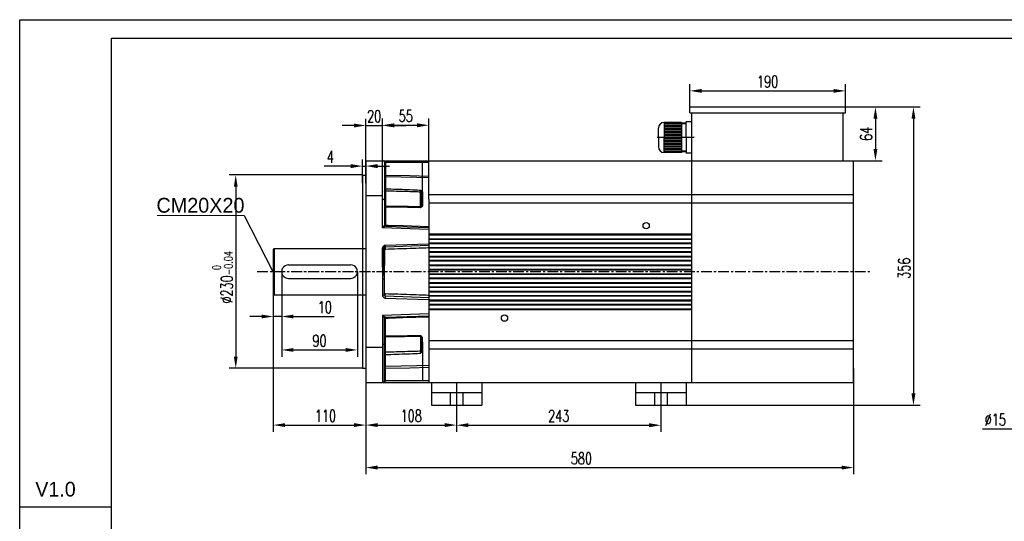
# Model space of a CAD drawing. Header units: inches. Extents: x -7322 to 8431, y -15914 to -4411.
# Tile 6 of 15: x -5293 to -4122, y -15216 to -14619. Entities that reach past the tile are written whole.
import ezdxf

# ---------------------------------------------------------------- set-up
doc = ezdxf.new("R2010")
doc.units = ezdxf.units.IN
doc.header["$MEASUREMENT"] = 0
doc.linetypes.add('CENTERX2', pattern=[20.32, 12.7, -2.54, 2.54, -2.54])
doc.layers.add('1', color=1, linetype='Continuous')
doc.layers.add('尺寸线', color=7, linetype='Continuous')
doc.layers.add('实线', color=7, linetype='Continuous', lineweight=30)
doc.styles.add('SLDTEXTSTYLE0', font='txt')
doc.styles.add('wldj', font='txt.shx', dxfattribs={"width": 0.7, "bigfont": 'INTECAD.SHX'})
doc.dimstyles.new('半径标注', dxfattribs={"dimscale": 4, "dimtxt": 3.5, "dimasz": 3.5, "dimexe": 2, "dimexo": 0, "dimgap": 1, "dimtad": 1, "dimdec": 3, "dimdsep": 46, "dimtxsty": 'wldj', "dimcen": 0.09, "dimclrd": 1, "dimclre": 1, "dimclrt": 3, "dimazin": 2, "dimtfac": 0.7, "dimtdec": 3, "dimtmove": 0, "dimatfit": 3, "dimfxl": 1, "dimtzin": 0, "dimarcsym": 0})

# ---------------------------------------------------------------- blocks, each defined once
blk = doc.blocks.new('*D64')
at = {"color": 1, "lineweight": -2}
for p, q in [((-4301.5, -15033.6), (-4301.5, -15159.6)), ((-4881.5, -15041.7), (-4881.5, -15159.6)), ((-4867.5, -15151.6), (-4315.5, -15151.6))]:
    blk.add_line(p, q, dxfattribs=at)
at = {"color": 1}
for points in [[(-4867.5, -15149.2), (-4867.5, -15153.9), (-4881.5, -15151.6)], [(-4315.5, -15153.9), (-4315.5, -15149.2), (-4301.5, -15151.6)]]:
    blk.add_solid(points, dxfattribs=at)
at = {"layer": 'Defpoints', "color": 0}
for p in [(-4301.5, -15033.6), (-4881.5, -15041.7), (-4301.5, -15151.6)]:
    blk.add_point(p, dxfattribs=at)
at = {"color": 3, "insert": (-4625, -15140.6), "char_height": 14, "attachment_point": 5, "style": 'wldj'}
blk.add_mtext('580', dxfattribs=at)
blk = doc.blocks.new('*D65')
at = {"color": 1, "lineweight": -2}
for p, q in [((-4773.5, -15077.4), (-4773.5, -15109.2)), ((-4530.5, -15077.4), (-4530.5, -15109.2)), ((-4759.5, -15101.2), (-4544.5, -15101.2))]:
    blk.add_line(p, q, dxfattribs=at)
at = {"color": 1}
for points in [[(-4759.5, -15098.8), (-4759.5, -15103.5), (-4773.5, -15101.2)], [(-4544.5, -15103.5), (-4544.5, -15098.8), (-4530.5, -15101.2)]]:
    blk.add_solid(points, dxfattribs=at)
at = {"layer": 'Defpoints', "color": 0}
for p in [(-4773.5, -15077.4), (-4530.5, -15077.4), (-4530.5, -15101.2)]:
    blk.add_point(p, dxfattribs=at)
at = {"color": 3, "insert": (-4652, -15090.2), "char_height": 14, "attachment_point": 5, "style": 'wldj'}
blk.add_mtext('243', dxfattribs=at)
blk = doc.blocks.new('*D66')
at = {"color": 1, "lineweight": -2}
for p, q in [((-4861.5, -14786.4), (-4861.5, -14736.2)), ((-4847.5, -14744.2), (-4820.5, -14744.2)), ((-4806.5, -14786.4), (-4806.5, -14736.2))]:
    blk.add_line(p, q, dxfattribs=at)
at = {"color": 1}
for points in [[(-4847.5, -14741.9), (-4847.5, -14746.6), (-4861.5, -14744.2)], [(-4820.5, -14746.6), (-4820.5, -14741.9), (-4806.5, -14744.2)]]:
    blk.add_solid(points, dxfattribs=at)
at = {"layer": 'Defpoints', "color": 0}
for p in [(-4806.5, -14744.2), (-4861.5, -14786.4), (-4806.5, -14786.4)]:
    blk.add_point(p, dxfattribs=at)
at = {"color": 3, "insert": (-4834, -14733.2), "char_height": 14, "attachment_point": 5, "style": 'wldj'}
blk.add_mtext('55', dxfattribs=at)
blk = doc.blocks.new('*D67')
at = {"color": 1, "lineweight": -2}
for p, q in [((-4885.5, -14813), (-4885.5, -14784.8)), ((-4881.5, -14813), (-4881.5, -14784.8)), ((-4899.5, -14792.8), (-4931.1, -14792.8)), ((-4885.5, -14792.8), (-4881.5, -14792.8)), ((-4867.5, -14792.8), (-4853.5, -14792.8))]:
    blk.add_line(p, q, dxfattribs=at)
at = {"color": 1}
for points in [[(-4899.5, -14795.2), (-4899.5, -14790.5), (-4885.5, -14792.8)], [(-4867.5, -14790.5), (-4867.5, -14795.2), (-4881.5, -14792.8)]]:
    blk.add_solid(points, dxfattribs=at)
at = {"layer": 'Defpoints', "color": 0}
for p in [(-4881.5, -14792.8), (-4885.5, -14813), (-4881.5, -14813)]:
    blk.add_point(p, dxfattribs=at)
at = {"color": 3, "insert": (-4923.6, -14781.8), "char_height": 14, "attachment_point": 5, "style": 'wldj'}
blk.add_mtext('4', dxfattribs=at)
blk = doc.blocks.new('*D68')
at = {"color": 1, "lineweight": -2}
for p, q in [((-4991.5, -14918.4), (-4991.5, -15109)), ((-4881.5, -14918.4), (-4881.5, -15109)), ((-4977.5, -15101), (-4895.5, -15101))]:
    blk.add_line(p, q, dxfattribs=at)
at = {"color": 1}
for points in [[(-4977.5, -15098.7), (-4977.5, -15103.3), (-4991.5, -15101)], [(-4895.5, -15103.3), (-4895.5, -15098.7), (-4881.5, -15101)]]:
    blk.add_solid(points, dxfattribs=at)
at = {"layer": 'Defpoints', "color": 0}
for p in [(-4991.5, -14918.4), (-4881.5, -14918.4), (-4881.5, -15101)]:
    blk.add_point(p, dxfattribs=at)
at = {"color": 3, "insert": (-4929.5, -15090), "char_height": 14, "attachment_point": 5, "style": 'wldj'}
blk.add_mtext('110', dxfattribs=at)
blk = doc.blocks.new('*D54')
at = {"color": 1, "lineweight": -2}
for p, q in [((-4981.5, -14918.4), (-4981.5, -15019.6)), ((-4891.5, -14918.4), (-4891.5, -15019.6)), ((-4967.5, -15011.6), (-4905.5, -15011.6))]:
    blk.add_line(p, q, dxfattribs=at)
at = {"color": 1}
for points in [[(-4967.5, -15009.3), (-4967.5, -15013.9), (-4981.5, -15011.6)], [(-4905.5, -15013.9), (-4905.5, -15009.3), (-4891.5, -15011.6)]]:
    blk.add_solid(points, dxfattribs=at)
at = {"layer": 'Defpoints', "color": 0}
for p in [(-4981.5, -14918.4), (-4891.5, -14918.4), (-4891.5, -15011.6)]:
    blk.add_point(p, dxfattribs=at)
at = {"color": 3, "insert": (-4936.5, -15000.6), "char_height": 14, "attachment_point": 5, "style": 'wldj'}
blk.add_mtext('90', dxfattribs=at)
blk = doc.blocks.new('*D55')
at = {"color": 1, "lineweight": -2}
for p, q in [((-4991.5, -14918.4), (-4991.5, -14979.8)), ((-4981.5, -14918.4), (-4981.5, -14979.8)), ((-5005.5, -14971.8), (-5019.5, -14971.8)), ((-4981.5, -14971.8), (-4991.5, -14971.8)), ((-4967.5, -14971.8), (-4919.2, -14971.8))]:
    blk.add_line(p, q, dxfattribs=at)
at = {"color": 1}
for points in [[(-5005.5, -14974.1), (-5005.5, -14969.5), (-4991.5, -14971.8)], [(-4967.5, -14969.5), (-4967.5, -14974.1), (-4981.5, -14971.8)]]:
    blk.add_solid(points, dxfattribs=at)
at = {"layer": 'Defpoints', "color": 0}
for p in [(-4991.5, -14918.4), (-4981.5, -14918.4), (-4991.5, -14971.8)]:
    blk.add_point(p, dxfattribs=at)
at = {"color": 3, "insert": (-4930.2, -14960.8), "char_height": 14, "attachment_point": 5, "style": 'wldj'}
blk.add_mtext('10', dxfattribs=at)
blk = doc.blocks.new('*D69')
at = {"color": 1, "lineweight": -2}
for p, q in [((-4885.5, -14803.4), (-5044.2, -14803.4)), ((-5036.2, -14817.4), (-5036.2, -15019.4)), ((-4885.5, -15033.4), (-5044.2, -15033.4))]:
    blk.add_line(p, q, dxfattribs=at)
at = {"color": 1}
for points in [[(-5033.9, -14817.4), (-5038.5, -14817.4), (-5036.2, -14803.4)], [(-5038.5, -15019.4), (-5033.9, -15019.4), (-5036.2, -15033.4)]]:
    blk.add_solid(points, dxfattribs=at)
at = {"layer": 'Defpoints', "color": 0}
for p in [(-4885.5, -14803.4), (-5036.2, -15033.4), (-4885.5, -15033.4)]:
    blk.add_point(p, dxfattribs=at)
at = {"color": 3, "insert": (-5051.9, -14925.2), "char_height": 14, "attachment_point": 5, "rotation": 90, "style": 'wldj'}
blk.add_mtext('%%c230{\\H10;\\S 0^ -0.04;}', dxfattribs=at)
blk = doc.blocks.new('*D70')
at = {"color": 1, "lineweight": -2}
for p, q in [((-4496, -14722.4), (-4496, -14695.3)), ((-4311, -14722.4), (-4311, -14695.3)), ((-4482, -14703.3), (-4325, -14703.3))]:
    blk.add_line(p, q, dxfattribs=at)
at = {"color": 1}
for points in [[(-4482, -14701), (-4482, -14705.6), (-4496, -14703.3)], [(-4325, -14705.6), (-4325, -14701), (-4311, -14703.3)]]:
    blk.add_solid(points, dxfattribs=at)
at = {"layer": 'Defpoints', "color": 0}
for p in [(-4311, -14703.3), (-4496, -14722.4), (-4311, -14722.4)]:
    blk.add_point(p, dxfattribs=at)
at = {"color": 3, "insert": (-4403.5, -14692.3), "char_height": 14, "attachment_point": 5, "style": 'wldj'}
blk.add_mtext('190', dxfattribs=at)
blk = doc.blocks.new('*D71')
at = {"color": 1, "lineweight": -2}
for p, q in [((-4311, -14722.4), (-4267.3, -14722.4)), ((-4275.3, -14736.4), (-4275.3, -14772.4)), ((-4313.5, -14786.4), (-4267.3, -14786.4))]:
    blk.add_line(p, q, dxfattribs=at)
at = {"color": 1}
for points in [[(-4273, -14736.4), (-4277.6, -14736.4), (-4275.3, -14722.4)], [(-4277.6, -14772.4), (-4273, -14772.4), (-4275.3, -14786.4)]]:
    blk.add_solid(points, dxfattribs=at)
at = {"layer": 'Defpoints', "color": 0}
for p in [(-4311, -14722.4), (-4313.5, -14786.4), (-4275.3, -14786.4)]:
    blk.add_point(p, dxfattribs=at)
at = {"color": 3, "insert": (-4286.3, -14754.4), "char_height": 14, "attachment_point": 5, "rotation": 90, "style": 'wldj'}
blk.add_mtext('64', dxfattribs=at)
blk = doc.blocks.new('*D72')
at = {"color": 1, "lineweight": -2}
for p, q in [((-4324.6, -14722.4), (-4222.1, -14722.4)), ((-4230.1, -14736.4), (-4230.1, -15063.4)), ((-4538, -15077.4), (-4222.1, -15077.4))]:
    blk.add_line(p, q, dxfattribs=at)
at = {"color": 1}
for points in [[(-4227.7, -14736.4), (-4232.4, -14736.4), (-4230.1, -14722.4)], [(-4232.4, -15063.4), (-4227.7, -15063.4), (-4230.1, -15077.4)]]:
    blk.add_solid(points, dxfattribs=at)
at = {"layer": 'Defpoints', "color": 0}
for p in [(-4324.6, -14722.4), (-4538, -15077.4), (-4230.1, -15077.4)]:
    blk.add_point(p, dxfattribs=at)
at = {"color": 3, "insert": (-4241.1, -14914.3), "char_height": 14, "attachment_point": 5, "rotation": 90, "style": 'wldj'}
blk.add_mtext('356', dxfattribs=at)
blk = doc.blocks.new('*D73')
at = {"color": 1, "lineweight": -2}
for p, q in [((-4881.5, -15050.4), (-4881.5, -15109)), ((-4773.5, -15050.6), (-4773.5, -15109)), ((-4867.5, -15101), (-4787.5, -15101))]:
    blk.add_line(p, q, dxfattribs=at)
at = {"color": 1}
for points in [[(-4867.5, -15098.7), (-4867.5, -15103.3), (-4881.5, -15101)], [(-4787.5, -15103.3), (-4787.5, -15098.7), (-4773.5, -15101)]]:
    blk.add_solid(points, dxfattribs=at)
at = {"layer": 'Defpoints', "color": 0}
for p in [(-4881.5, -15050.4), (-4773.5, -15050.6), (-4773.5, -15101)]:
    blk.add_point(p, dxfattribs=at)
at = {"color": 3, "insert": (-4827.5, -15090), "char_height": 14, "attachment_point": 5, "style": 'wldj'}
blk.add_mtext('108', dxfattribs=at)
blk = doc.blocks.new('*D74')
at = {"color": 1, "lineweight": -2}
for p, q in [((-4895.5, -14744.5), (-4909.5, -14744.5)), ((-4881.5, -14794.7), (-4881.5, -14736.5)), ((-4881.5, -14744.5), (-4861.5, -14744.5)), ((-4861.5, -14794.7), (-4861.5, -14736.5)), ((-4847.5, -14744.5), (-4833.5, -14744.5))]:
    blk.add_line(p, q, dxfattribs=at)
at = {"color": 1}
for points in [[(-4895.5, -14746.8), (-4895.5, -14742.2), (-4881.5, -14744.5)], [(-4847.5, -14742.2), (-4847.5, -14746.8), (-4861.5, -14744.5)]]:
    blk.add_solid(points, dxfattribs=at)
at = {"layer": 'Defpoints', "color": 0}
for p in [(-4861.5, -14744.5), (-4881.5, -14794.7), (-4861.5, -14794.7)]:
    blk.add_point(p, dxfattribs=at)
at = {"color": 3, "insert": (-4871.5, -14733.5), "char_height": 14, "attachment_point": 5, "style": 'wldj'}
blk.add_mtext('20', dxfattribs=at)
blk = doc.blocks.new('*D60')
at = {"color": 1, "lineweight": -2}
for p, q in [((-4089.3, -15077.4), (-4089.3, -15113.7)), ((-4074.3, -15077.4), (-4074.3, -15113.7)), ((-4103.3, -15105.7), (-4148.1, -15105.7)), ((-4074.3, -15105.7), (-4089.3, -15105.7)), ((-4060.3, -15105.7), (-4046.3, -15105.7))]:
    blk.add_line(p, q, dxfattribs=at)
at = {"color": 1}
for points in [[(-4103.3, -15108), (-4103.3, -15103.3), (-4089.3, -15105.7)], [(-4060.3, -15103.3), (-4060.3, -15108), (-4074.3, -15105.7)]]:
    blk.add_solid(points, dxfattribs=at)
at = {"layer": 'Defpoints', "color": 0}
for p in [(-4089.3, -15077.4), (-4074.3, -15077.4), (-4089.3, -15105.7)]:
    blk.add_point(p, dxfattribs=at)
at = {"color": 3, "insert": (-4132.7, -15094.7), "char_height": 14, "attachment_point": 5, "style": 'wldj'}
blk.add_mtext('%%C15', dxfattribs=at)

msp = doc.modelspace()

# ---------------------------------------------------------------- linework, layer by layer
for p, q in [((-5293.1786, -15914.3583), (-5293.1786, -14618.5991)), ((-5293.1786, -14618.5991), (-3460.7917, -14618.5991)), ((-4496.0073, -14722.4337), (-4311.0073, -14722.4337)), ((-4496.0073, -14729.4337), (-4311.0073, -14729.4337)), ((-4881.5046, -14786.4337), (-4301.5043, -14786.4337)), ((-4881.5046, -14786.4337), (-4881.5046, -15050.4337)), ((-4885.5046, -14803.4337), (-4881.5046, -14803.4337)), ((-4885.5046, -14803.4337), (-4885.5046, -15033.4337)), ((-4861.5073, -14828.0125), (-4881.5046, -14828.0125)), ((-4991.5046, -14891.9337), (-4990.5046, -14890.9337)), ((-4991.5046, -14891.9337), (-4991.5046, -14944.9337)), ((-4991.5046, -14891.9337), (-4991.5046, -14944.9337)), ((-4990.5046, -14890.9337), (-4881.5046, -14890.9337)), ((-4990.5046, -14890.9337), (-4990.5046, -14945.9337)), ((-4973.5046, -14910.4337), (-4899.4959, -14910.4337)), ((-4973.5046, -14926.4337), (-4899.3237, -14926.4317)), ((-4991.5046, -14944.9337), (-4990.5046, -14945.9337)), ((-4990.5046, -14945.9337), (-4881.5046, -14945.9337)), ((-4861.5073, -15008.8549), (-4881.5046, -15008.8549)), ((-4885.5046, -15033.4337), (-4881.5046, -15033.4337)), ((-4881.5046, -15050.4337), (-4743.5046, -15050.4337)), ((-4806.5073, -15050.4337), (-4301.5043, -15050.4337)), ((-4803.5046, -15050.4337), (-4803.5046, -15077.4337)), ((-4773.5046, -15050.6431), (-4773.5046, -15104.2243)), ((-4743.5046, -15050.4337), (-4743.5046, -15077.4337)), ((-4560.5046, -15050.4337), (-4560.5046, -15077.4337)), ((-4530.5046, -15050.4337), (-4530.5046, -15084.4387)), ((-4500.5046, -15050.4337), (-4500.5046, -15077.4337)), ((-4803.5046, -15062.4337), (-4743.5046, -15062.4337)), ((-4781.0046, -15062.4337), (-4781.0046, -15077.4337)), ((-4766.0046, -15062.4337), (-4766.0046, -15077.4337)), ((-4560.5046, -15062.4337), (-4500.5046, -15062.4337)), ((-4538.0046, -15062.4337), (-4538.0046, -15077.4337)), ((-4523.0046, -15062.4337), (-4523.0046, -15077.4337)), ((-4803.5046, -15077.4337), (-4743.5046, -15077.4337)), ((-4560.5046, -15077.4337), (-4500.5046, -15077.4337)), ((-5293.1786, -15198.1092), (-5184.1079, -15198.1092))]:
    msp.add_line(p, q)
at = {"color": 7, "linetype": 'Continuous', "lineweight": 30}
for p, q in [((-4496.0073, -14729.4337), (-4496.0073, -14722.4337)), ((-4493.5073, -14786.4337), (-4493.5073, -14729.4337)), ((-4313.5073, -14786.4337), (-4313.5073, -14729.4337)), ((-4311.0073, -14729.4337), (-4311.0073, -14722.4337)), ((-4861.5073, -14832.1703), (-4861.5073, -14786.4337)), ((-4861.5073, -14786.4337), (-4798.8073, -14786.4337)), ((-4859.3073, -14788.6337), (-4859.3073, -14832.854)), ((-4859.3073, -14788.6337), (-4858.2457, -14788.6337)), ((-4858.2457, -14788.6337), (-4858.2457, -14803.5676)), ((-4806.5073, -14788.6337), (-4858.2457, -14788.6337)), ((-4814.2073, -14834.5874), (-4814.2073, -14788.2992)), ((-4806.5073, -14832.1703), (-4806.5073, -14786.4337)), ((-4493.5073, -15050.9722), (-4493.5073, -14786.4337)), ((-4493.5073, -15050.9722), (-4493.5073, -14786.4337)), ((-4301.5043, -15050.4337), (-4301.5043, -14786.4337)), ((-4859.3073, -14803.5676), (-4858.2457, -14803.5676)), ((-4858.2457, -14805.4986), (-4858.2457, -14819.8183)), ((-4815.3457, -14824.5255), (-4815.3602, -14824.3362)), ((-4815.3457, -14840.5579), (-4815.3457, -14824.5255)), ((-4814.2363, -14823.438), (-4814.2073, -14823.688)), ((-4814.2073, -14823.688), (-4814.2073, -14839.8458)), ((-4806.5073, -14826.663), (-4301.5043, -14826.663)), ((-4861.5073, -14866.1955), (-4861.5073, -14832.1703)), ((-4859.3073, -14832.854), (-4859.3073, -14863.0087)), ((-4806.5073, -14832.1703), (-4806.5073, -15050.4337)), ((-4806.5073, -14836.663), (-4301.5043, -14836.663)), ((-4858.2457, -14841.504), (-4858.2457, -14862.9607)), ((-4815.3602, -14840.681), (-4815.3457, -14840.5579)), ((-4814.2073, -14839.8458), (-4814.2363, -14840.139)), ((-4806.5073, -14868.3851), (-4861.5073, -14866.1955)), ((-4858.2457, -14864.1081), (-4806.5073, -14865.9148)), ((-4806.5073, -14873.6087), (-4493.5073, -14873.6087)), ((-4858.3225, -14886.9607), (-4806.5073, -14885.1513)), ((-4493.5073, -14874.1587), (-4806.5073, -14874.1587)), ((-4493.5073, -14874.8789), (-4806.5073, -14874.8789)), ((-4806.5073, -14879.2619), (-4493.5073, -14879.2619)), ((-4806.5073, -14879.6587), (-4493.5073, -14879.6587)), ((-4493.5073, -14880.2087), (-4806.5073, -14880.2087)), ((-4806.5073, -14884.0587), (-4493.5073, -14884.0587)), ((-4493.5073, -14884.6087), (-4806.5073, -14884.6087)), ((-4493.5073, -14885.2885), (-4806.5073, -14885.2885)), ((-4861.5073, -14909.4072), (-4861.5073, -14890.2587)), ((-4859.3073, -14890.2587), (-4861.5073, -14890.2587)), ((-4859.3073, -14890.2587), (-4859.3073, -14909.4072)), ((-4806.5073, -14887.3526), (-4858.2457, -14889.1593)), ((-4806.5073, -14889.6715), (-4493.5073, -14889.6715)), ((-4806.5073, -14890.1087), (-4493.5073, -14890.1087)), ((-4493.5073, -14890.6587), (-4806.5073, -14890.6587)), ((-4806.5073, -14894.5087), (-4493.5073, -14894.5087)), ((-4493.5073, -14895.0587), (-4806.5073, -14895.0587)), ((-4493.5073, -14895.6981), (-4806.5073, -14895.6981)), ((-4806.5073, -14900.081), (-4493.5073, -14900.081)), ((-4806.5073, -14900.5587), (-4493.5073, -14900.5587)), ((-4493.5073, -14901.1087), (-4806.5073, -14901.1087)), ((-4806.5073, -14904.9587), (-4493.5073, -14904.9587)), ((-4493.5073, -14905.5087), (-4806.5073, -14905.5087)), ((-4493.5073, -14906.1076), (-4806.5073, -14906.1076)), ((-4859.3073, -14909.4072), (-4861.5073, -14909.4072)), ((-4859.3073, -14909.4072), (-4859.2975, -14911.0699)), ((-4806.5073, -14910.4906), (-4493.5073, -14910.4906)), ((-4806.5073, -14911.0087), (-4493.5073, -14911.0087)), ((-4493.5073, -14911.5587), (-4806.5073, -14911.5587)), ((-4806.5073, -14915.4087), (-4493.5073, -14915.4087)), ((-4493.5073, -14915.9587), (-4806.5073, -14915.9587)), ((-4493.5073, -14916.5172), (-4806.5073, -14916.5172)), ((-4859.3073, -14927.4602), (-4861.5073, -14927.4602)), ((-4861.5073, -14927.4602), (-4861.5073, -14946.6087)), ((-4859.3073, -14927.4602), (-4859.2975, -14925.7975)), ((-4859.3073, -14946.6087), (-4859.3073, -14927.4602)), ((-4806.5073, -14920.9002), (-4493.5073, -14920.9002)), ((-4806.5073, -14921.4587), (-4493.5073, -14921.4587)), ((-4493.5073, -14922.0087), (-4806.5073, -14922.0087)), ((-4806.5073, -14925.8587), (-4493.5073, -14925.8587)), ((-4493.5073, -14926.4087), (-4806.5073, -14926.4087)), ((-4493.5073, -14926.9268), (-4806.5073, -14926.9268)), ((-4806.5073, -14931.3098), (-4493.5073, -14931.3098)), ((-4806.5073, -14931.9087), (-4493.5073, -14931.9087)), ((-4493.5073, -14932.4587), (-4806.5073, -14932.4587)), ((-4806.5073, -14936.3087), (-4493.5073, -14936.3087)), ((-4493.5073, -14936.8587), (-4806.5073, -14936.8587)), ((-4493.5073, -14937.3364), (-4806.5073, -14937.3364)), ((-4806.5073, -14941.7193), (-4493.5073, -14941.7193)), ((-4806.5073, -14942.3587), (-4493.5073, -14942.3587)), ((-4493.5073, -14942.9087), (-4806.5073, -14942.9087)), ((-4859.3073, -14946.6087), (-4861.5073, -14946.6087)), ((-4858.3225, -14949.9067), (-4806.5073, -14951.7162)), ((-4806.5073, -14949.5148), (-4858.2457, -14947.7081)), ((-4806.5073, -14946.7587), (-4493.5073, -14946.7587)), ((-4493.5073, -14947.3087), (-4806.5073, -14947.3087)), ((-4493.5073, -14947.7459), (-4806.5073, -14947.7459)), ((-4806.5073, -14952.1289), (-4493.5073, -14952.1289)), ((-4806.5073, -14952.8087), (-4493.5073, -14952.8087)), ((-4493.5073, -14953.3587), (-4806.5073, -14953.3587)), ((-4806.5073, -14957.2087), (-4493.5073, -14957.2087)), ((-4493.5073, -14957.7587), (-4806.5073, -14957.7587)), ((-4493.5073, -14958.1555), (-4806.5073, -14958.1555)), ((-4806.5073, -14962.5385), (-4493.5073, -14962.5385)), ((-4806.5073, -14963.2587), (-4493.5073, -14963.2587)), ((-4493.5073, -14963.8087), (-4806.5073, -14963.8087)), ((-4806.5073, -14968.4824), (-4861.5073, -14970.6719)), ((-4861.5073, -14970.6719), (-4861.5073, -15004.6971)), ((-4859.3073, -15004.0135), (-4859.3073, -14973.8587)), ((-4858.2457, -14972.7593), (-4806.5073, -14970.9526)), ((-4858.2457, -14995.3634), (-4858.2457, -14973.9067)), ((-4815.3602, -14996.1865), (-4815.3457, -14996.3095)), ((-4815.3457, -14996.3095), (-4815.3457, -15012.3419)), ((-4814.2073, -14997.0216), (-4814.2363, -14996.7284)), ((-4814.2073, -15013.1794), (-4814.2073, -14997.0216)), ((-4814.2073, -15002.28), (-4814.2073, -15048.5682)), ((-4806.5073, -15000.2044), (-4301.5043, -15000.2044)), ((-4861.5073, -15004.6971), (-4861.5073, -15050.4337)), ((-4859.3073, -15048.2337), (-4859.3073, -15004.0135)), ((-4815.3457, -15012.3419), (-4815.3602, -15012.5312)), ((-4814.2363, -15013.4294), (-4814.2073, -15013.1794)), ((-4806.5073, -15010.2044), (-4301.5043, -15010.2044)), ((-4858.2457, -15031.3688), (-4858.2457, -15017.0491)), ((-4859.3073, -15033.2998), (-4858.2457, -15033.2998)), ((-4858.2457, -15048.2337), (-4858.2457, -15033.2998)), ((-4859.3073, -15048.2337), (-4858.2457, -15048.2337)), ((-4806.5073, -15048.2337), (-4858.2457, -15048.2337)), ((-4861.5073, -15050.4337), (-4798.8073, -15050.4337))]:
    msp.add_line(p, q, dxfattribs=at)
at = {"color": 8, "linetype": 'Continuous', "lineweight": 30}
for p, q in [((-4858.2073, -14822.5047), (-4858.2073, -14840.9114)), ((-4816.4457, -14841.4276), (-4816.4457, -14824.0317)), ((-4858.2073, -15014.3627), (-4858.2073, -14995.956)), ((-4816.4457, -14995.4398), (-4816.4457, -15012.8357))]:
    msp.add_line(p, q, dxfattribs=at)
at = {"color": 1, "linetype": 'CENTERX2'}
for p, q in [((-5010.5966, -14918.4337), (-4846.5046, -14918.4337)), ((-4970.3116, -14918.4337), (-4280.4488, -14918.4337))]:
    msp.add_line(p, q, dxfattribs=at)
at = {"color": 7, "linetype": 'Continuous', "lineweight": 30, "flags": 128}
for points in [[(-4858.2457, -14803.5676), (-4829.0296, -14804.1752), (-4806.5073, -14804.6459)], [(-4806.5073, -14806.7468), (-4806.5073, -14806.7468), (-4820.7893, -14806.2838), (-4858.2457, -14805.4986)], [(-4859.3073, -14822.9902), (-4859.2862, -14822.8955), (-4859.2236, -14822.8044), (-4859.122, -14822.7205), (-4858.9852, -14822.6469), (-4858.8185, -14822.5865), (-4858.6283, -14822.5417), (-4858.4219, -14822.5141), (-4858.2073, -14822.5047)], [(-4859.3073, -14840.8141), (-4859.2871, -14840.9458), (-4859.2272, -14841.0727), (-4859.1299, -14841.1901), (-4858.9986, -14841.2936), (-4858.8383, -14841.3796), (-4858.6548, -14841.4447), (-4858.4548, -14841.4867), (-4858.2457, -14841.504)], [(-4815.3602, -14840.681), (-4815.3277, -14840.5483), (-4815.2559, -14840.427), (-4815.1476, -14840.3213), (-4815.0066, -14840.2353), (-4814.8384, -14840.1722), (-4814.6491, -14840.1344), (-4814.4459, -14840.1231), (-4814.2363, -14840.139)], [(-4814.2073, -14839.8458), (-4814.4273, -14839.8551), (-4814.6399, -14839.8927), (-4814.8368, -14839.957), (-4815.0099, -14840.0453), (-4815.1523, -14840.1543), (-4815.2583, -14840.2795), (-4815.3236, -14840.4159), (-4815.3457, -14840.5579)], [(-4861.5073, -14866.1955), (-4861.1253, -14865.6421), (-4860.7549, -14865.1056), (-4860.4073, -14864.6021), (-4860.0932, -14864.1471), (-4859.822, -14863.7543), (-4859.6021, -14863.4357), (-4859.44, -14863.2009), (-4859.3408, -14863.0572), (-4859.3073, -14863.0087)], [(-4858.2457, -14864.1081), (-4858.3084, -14864.1482), (-4858.494, -14864.267), (-4858.7954, -14864.4599), (-4859.201, -14864.7195), (-4859.6953, -14865.0358), (-4860.2592, -14865.3967), (-4860.871, -14865.7883), (-4861.5073, -14866.1955)], [(-4859.3073, -14862.4351), (-4859.2871, -14862.5354), (-4859.2272, -14862.6321), (-4859.1299, -14862.7215), (-4858.9986, -14862.8005), (-4858.8383, -14862.8659), (-4858.6548, -14862.9156), (-4858.4548, -14862.9476), (-4858.2457, -14862.9607)], [(-4858.2457, -14862.9607), (-4854.9109, -14863.0763), (-4837.3253, -14863.6855), (-4806.5073, -14864.7531)], [(-4858.2457, -14891.9653), (-4858.4548, -14891.9577), (-4858.6548, -14891.9392), (-4858.8383, -14891.9105), (-4858.9986, -14891.8727), (-4859.1299, -14891.8271), (-4859.2272, -14891.7755), (-4859.2871, -14891.7196), (-4859.3073, -14891.6616)], [(-4858.2457, -14889.1593), (-4858.2472, -14889.1171), (-4858.2516, -14888.992), (-4858.2587, -14888.7888), (-4858.2682, -14888.5154), (-4858.2799, -14888.1822), (-4858.2931, -14887.8021), (-4858.3075, -14887.3896), (-4858.3225, -14886.9607)], [(-4858.2457, -14944.9021), (-4858.4548, -14944.9097), (-4858.6548, -14944.9282), (-4858.8383, -14944.9569), (-4858.9986, -14944.9947), (-4859.1299, -14945.0403), (-4859.2272, -14945.092), (-4859.2871, -14945.1478), (-4859.3073, -14945.2058)], [(-4858.2457, -14947.7081), (-4858.2472, -14947.7503), (-4858.2516, -14947.8754), (-4858.2587, -14948.0786), (-4858.2682, -14948.352), (-4858.2799, -14948.6852), (-4858.2931, -14949.0653), (-4858.3075, -14949.4778), (-4858.3225, -14949.9067)], [(-4858.2457, -14972.7593), (-4858.3084, -14972.7192), (-4858.494, -14972.6004), (-4858.7954, -14972.4075), (-4859.201, -14972.1479), (-4859.6953, -14971.8316), (-4860.2592, -14971.4707), (-4860.871, -14971.0791), (-4861.5073, -14970.6719)], [(-4861.5073, -14970.6719), (-4861.1253, -14971.2253), (-4860.7549, -14971.7618), (-4860.4073, -14972.2653), (-4860.0932, -14972.7203), (-4859.822, -14973.1131), (-4859.6021, -14973.4317), (-4859.44, -14973.6665), (-4859.3408, -14973.8103), (-4859.3073, -14973.8587)], [(-4859.3073, -14974.4323), (-4859.2871, -14974.332), (-4859.2272, -14974.2353), (-4859.1299, -14974.1459), (-4858.9986, -14974.067), (-4858.8383, -14974.0015), (-4858.6548, -14973.9518), (-4858.4548, -14973.9198), (-4858.2457, -14973.9067)], [(-4858.2457, -14973.9067), (-4854.9109, -14973.7911), (-4837.3253, -14973.1819), (-4806.5073, -14972.1143)], [(-4859.3073, -14996.0533), (-4859.2871, -14995.9216), (-4859.2272, -14995.7947), (-4859.1299, -14995.6774), (-4858.9986, -14995.5738), (-4858.8383, -14995.4879), (-4858.6548, -14995.4227), (-4858.4548, -14995.3807), (-4858.2457, -14995.3634)], [(-4815.3602, -14996.1865), (-4815.3277, -14996.3191), (-4815.2559, -14996.4405), (-4815.1476, -14996.5461), (-4815.0066, -14996.6321), (-4814.8384, -14996.6952), (-4814.6491, -14996.7331), (-4814.4459, -14996.7443), (-4814.2363, -14996.7284)], [(-4814.2073, -14997.0216), (-4814.4273, -14997.0123), (-4814.6399, -14996.9747), (-4814.8368, -14996.9105), (-4815.0099, -14996.8221), (-4815.1523, -14996.7131), (-4815.2583, -14996.5879), (-4815.3236, -14996.4516), (-4815.3457, -14996.3095)], [(-4859.3073, -15013.8772), (-4859.2862, -15013.9719), (-4859.2236, -15014.063), (-4859.122, -15014.1469), (-4858.9852, -15014.2205), (-4858.8185, -15014.2809), (-4858.6283, -15014.3257), (-4858.4219, -15014.3534), (-4858.2073, -15014.3627)], [(-4806.5073, -15030.1206), (-4806.5073, -15030.1206), (-4820.7893, -15030.5837), (-4858.2457, -15031.3688)], [(-4858.2457, -15033.2998), (-4829.0296, -15032.6922), (-4806.5073, -15032.2215)]]:
    msp.add_lwpolyline(points, dxfattribs=at)
at = {"lineweight": 0, "extrusion": (0, 1, 0), "elevation": -14851.7657}
msp.add_lwpolyline([(5129.6055, 0), (5026.1749, 0)], dxfattribs=at)
at = {"color": 7, "linetype": 'Continuous', "lineweight": 30}
for centre in [(-4548.0073, -14863.7087), (-4716.5073, -14973.7087)]:
    msp.add_circle(centre, 3.74, dxfattribs=at)
for centre, radius, start, end in [((-4858.2754, -14804.4648), 1.0342, 183.7842451, 271.644252), ((-4858.3246, -14818.8298), 0.9916, 187.6848215, 274.5622165), ((-4816.2532, -14825.4321), 1.4137, 50.8275383, 97.8296364), ((-4814.2437, -14824.581), 1.143, 89.6289997, 167.6314118), ((-4814.3518, -14824.6841), 1.0065, 81.7479371, 170.9347687), ((-4858.2073, -14839.5852), 1.1, 180.0144292, 269.3835349), ((-4816.4457, -14840.3276), 1.1, 269.3428303, 311.4900032), ((-4858.2073, -14863.0087), 1.1, 180, 268), ((-4858.2073, -14890.2587), 3.3, 92, 180), ((-4858.2073, -14890.2587), 1.1, 92, 180), ((-4858.2073, -14946.6087), 3.3, 180, 268), ((-4858.2073, -14946.6087), 1.1, 180, 268), ((-4858.2073, -14973.8587), 1.1, 92, 180), ((-4858.2073, -14997.2822), 1.1, 90.6164651, 179.9855708), ((-4816.4457, -14996.5398), 1.1, 48.5099968, 90.6571697), ((-4816.2532, -15011.4353), 1.4137, 262.1703636, 309.1724617), ((-4814.2437, -15012.2864), 1.143, 192.3685882, 270.3710003), ((-4814.3518, -15012.1833), 1.0065, 189.0652313, 278.2520629), ((-4858.3246, -15018.0376), 0.9916, 85.4377835, 172.3151785), ((-4858.2754, -15032.4026), 1.0342, 88.355748, 176.2157549)]:
    msp.add_arc(centre, radius, start, end, dxfattribs=at)
for centre, start, end in [((-4973.5046, -14918.4337), 89.9999963, 270.0031603), ((-4899.5046, -14918.4337), 268.707364, 90.0625023)]:
    msp.add_arc(centre, 8, start, end)
at = {"color": 8, "linetype": 'Continuous', "lineweight": 30}
msp.add_ellipse((-4861.5073, -14788.6337), major_axis=(-3.2616, 0), ratio=0.674513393, start_param=3.141592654, end_param=4.438982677, dxfattribs=at)
at = {"color": 8, "linetype": 'Continuous', "lineweight": 30, "extrusion": (0, 0, -1)}
msp.add_ellipse((-4861.5073, -15048.2337), major_axis=(3.2616, 0), ratio=0.674513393, start_param=0, end_param=1.297390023, dxfattribs=at)
at = {"color": 7, "linetype": 'Continuous', "lineweight": 30}
for points, knots in [([(-4861.5073, -14786.4337), (-4861.2682, -14786.4565), (-4860.7899, -14786.5021), (-4860.1507, -14786.8558), (-4859.6503, -14787.3805), (-4859.3671, -14787.9993), (-4859.3077, -14788.4357), (-4859.3074, -14788.6296), (-4859.3073, -14788.6337)], [0, 0, 0, 0, 0.202722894, 0.405307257, 0.611799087, 0.827090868, 0.996296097, 1, 1, 1, 1]), ([(-4858.2457, -14803.5676), (-4858.2479, -14803.8149), (-4858.2522, -14804.3095), (-4858.2523, -14804.9662), (-4858.2491, -14805.3331), (-4858.2462, -14805.4768), (-4858.2457, -14805.4986)], [0, 0, 0, 0, 0.314553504, 0.62913458, 0.943629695, 1, 1, 1, 1]), ([(-4858.2457, -14819.8183), (-4849.4293, -14820.1051), (-4831.829, -14820.6777), (-4814.2293, -14821.2893), (-4816.4827, -14821.7212)], [0, 0, 0, 0, 0.500922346, 1, 1, 1, 1]), ([(-4858.2457, -14819.8183), (-4858.2443, -14819.9924), (-4858.2416, -14820.3411), (-4858.2324, -14821.0484), (-4858.2206, -14821.8048), (-4858.2118, -14822.2714), (-4858.2073, -14822.5047)], [0, 0, 0, 0, 0.24947962, 0.499548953, 0.749754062, 1, 1, 1, 1]), ([(-4816.452, -14823.7025), (-4814.2293, -14823.7683), (-4831.8291, -14823.2427), (-4849.4294, -14822.7503), (-4858.2073, -14822.5047)], [0, 0, 0, 0, 0.501257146, 1, 1, 1, 1]), ([(-4816.4841, -14821.5945), (-4816.4815, -14821.5958), (-4816.2796, -14821.6924), (-4815.8845, -14821.8759), (-4815.522, -14822.0825), (-4815.3457, -14822.183)], [0, 0, 0, 0, 0.0068298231, 0.517148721, 1, 1, 1, 1]), ([(-4815.3602, -14824.3362), (-4815.3649, -14824.3081), (-4815.3992, -14824.1016), (-4815.5775, -14823.6095), (-4815.9345, -14822.8062), (-4816.2395, -14822.0745), (-4816.426, -14821.7003), (-4816.483, -14821.5966), (-4816.4841, -14821.5945)], [0, 0, 0, 0, 0.029357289, 0.215417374, 0.501159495, 0.847713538, 0.996968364, 1, 1, 1, 1]), ([(-4816.4457, -14824.0317), (-4816.4485, -14823.8887), (-4816.4558, -14823.5075), (-4816.467, -14822.8531), (-4816.478, -14822.133), (-4816.4821, -14821.7758), (-4816.4841, -14821.5945)], [0, 0, 0, 0, 0.165389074, 0.440859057, 0.71626344, 1, 1, 1, 1]), ([(-4815.3457, -14822.183), (-4815.3371, -14822.1883), (-4815.056, -14822.3613), (-4814.5975, -14822.7142), (-4814.3076, -14823.1686), (-4814.2456, -14823.403), (-4814.2363, -14823.438)], [0, 0, 0, 0, 0.0156917, 0.511587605, 0.927016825, 1, 1, 1, 1]), ([(-4861.5073, -14832.1703), (-4861.2682, -14832.1774), (-4860.7899, -14832.1915), (-4860.1507, -14832.3011), (-4859.6503, -14832.4639), (-4859.3671, -14832.6563), (-4859.3077, -14832.7922), (-4859.3074, -14832.8527), (-4859.3073, -14832.854)], [0, 0, 0, 0, 0.202722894, 0.405307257, 0.611799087, 0.827090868, 0.996296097, 1, 1, 1, 1]), ([(-4816.4829, -14842.1227), (-4814.2291, -14842.1295), (-4831.8288, -14841.9079), (-4849.4291, -14841.6388), (-4858.2457, -14841.504)], [0, 0, 0, 0, 0.4990670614, 1, 1, 1, 1]), ([(-4816.4457, -14841.2891), (-4816.4457, -14841.2891), (-4824.9222, -14841.1928), (-4842.5236, -14840.92), (-4858.2238, -14840.6766)], [0, 0, 0, 0, 0.108013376, 1, 1, 1, 1]), ([(-4814.2363, -14840.139), (-4814.2673, -14840.2531), (-4814.3572, -14840.584), (-4814.7118, -14841.0859), (-4815.3539, -14841.6226), (-4815.9824, -14841.974), (-4816.3829, -14842.1861), (-4816.4815, -14842.2387), (-4816.4841, -14842.2401)], [0, 0, 0, 0, 0.124343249, 0.360784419, 0.600176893, 0.901374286, 0.997333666, 1, 1, 1, 1]), ([(-4815.7125, -14841.1495), (-4815.6785, -14841.1184), (-4815.5674, -14841.0171), (-4815.4276, -14840.8773), (-4815.3763, -14840.7279), (-4815.3602, -14840.681)], [0, 0, 0, 0, 0.232536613, 0.75907786, 1, 1, 1, 1]), ([(-4858.2457, -14862.9607), (-4858.2479, -14863.1663), (-4858.2522, -14863.5774), (-4858.2523, -14863.9728), (-4858.2491, -14864.1017), (-4858.2462, -14864.1072), (-4858.2457, -14864.1081)], [0, 0, 0, 0, 0.314553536, 0.629133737, 0.943631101, 1, 1, 1, 1]), ([(-4861.362, -14889.2902), (-4861.3213, -14891.0112), (-4861.1726, -14897.1298), (-4860.8726, -14907.6563), (-4861.3851, -14918.6547), (-4861.4768, -14925.2601), (-4861.5073, -14927.4602)], [0.1413538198, 0.1413538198, 0.1413538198, 0.1413538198, 0.2575003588, 0.5542820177, 0.8515408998, 1, 1, 1, 1]), ([(-4858.2457, -14889.1593), (-4858.251, -14889.1838), (-4858.2616, -14889.2328), (-4858.2702, -14889.6123), (-4858.2721, -14890.1708), (-4858.2665, -14890.8661), (-4858.2566, -14891.4914), (-4858.2484, -14891.8482), (-4858.2457, -14891.9653)], [0, 0, 0, 0, 0.18231886, 0.364718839, 0.546952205, 0.729024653, 0.911085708, 1, 1, 1, 1]), ([(-4806.5073, -14890.1938), (-4808.8433, -14890.2737), (-4828.6557, -14890.9519), (-4848.4689, -14891.6305), (-4858.2457, -14891.9653)], [0, 0, 0, 0, 0.506545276, 1, 1, 1, 1]), ([(-4861.362, -14947.5772), (-4861.3213, -14945.8563), (-4861.1726, -14939.7377), (-4860.8726, -14929.2111), (-4861.3851, -14918.2127), (-4861.4768, -14911.6073), (-4861.5073, -14909.4072)], [0.1413538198, 0.1413538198, 0.1413538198, 0.1413538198, 0.2575003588, 0.5542820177, 0.8515408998, 1, 1, 1, 1]), ([(-4858.2457, -14947.7081), (-4858.251, -14947.6836), (-4858.2616, -14947.6346), (-4858.2702, -14947.2552), (-4858.2721, -14946.6966), (-4858.2665, -14946.0013), (-4858.2566, -14945.376), (-4858.2484, -14945.0192), (-4858.2457, -14944.9021)], [0, 0, 0, 0, 0.18231886, 0.364718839, 0.546952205, 0.729024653, 0.911085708, 1, 1, 1, 1]), ([(-4806.5073, -14946.6737), (-4808.8433, -14946.5937), (-4828.6557, -14945.9155), (-4848.4689, -14945.2369), (-4858.2457, -14944.9021)], [0, 0, 0, 0, 0.506545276, 1, 1, 1, 1]), ([(-4858.2457, -14973.9067), (-4858.2479, -14973.7011), (-4858.2522, -14973.2901), (-4858.2523, -14972.8946), (-4858.2491, -14972.7658), (-4858.2462, -14972.7602), (-4858.2457, -14972.7593)], [0, 0, 0, 0, 0.314553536, 0.629133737, 0.943631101, 1, 1, 1, 1]), ([(-4816.4829, -14994.7447), (-4814.2291, -14994.7379), (-4831.8288, -14994.9596), (-4849.4291, -14995.2286), (-4858.2457, -14995.3634)], [0, 0, 0, 0, 0.4990670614, 1, 1, 1, 1]), ([(-4816.4457, -14995.5783), (-4816.4457, -14995.5783), (-4824.9222, -14995.6746), (-4842.5236, -14995.9475), (-4858.2238, -14996.1908)], [0, 0, 0, 0, 0.108013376, 1, 1, 1, 1]), ([(-4814.2363, -14996.7284), (-4814.2673, -14996.6144), (-4814.3572, -14996.2835), (-4814.7118, -14995.7816), (-4815.3539, -14995.2448), (-4815.9824, -14994.8934), (-4816.3829, -14994.6814), (-4816.4815, -14994.6287), (-4816.4841, -14994.6273)], [0, 0, 0, 0, 0.124343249, 0.360784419, 0.600176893, 0.901374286, 0.997333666, 1, 1, 1, 1]), ([(-4815.7125, -14995.7179), (-4815.6785, -14995.749), (-4815.5674, -14995.8503), (-4815.4276, -14995.9901), (-4815.3763, -14996.1395), (-4815.3602, -14996.1865)], [0, 0, 0, 0, 0.232536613, 0.75907786, 1, 1, 1, 1]), ([(-4861.5073, -15004.6971), (-4861.2682, -15004.69), (-4860.7899, -15004.6759), (-4860.1507, -15004.5663), (-4859.6503, -15004.4035), (-4859.3671, -15004.2111), (-4859.3077, -15004.0752), (-4859.3074, -15004.0148), (-4859.3073, -15004.0135)], [0, 0, 0, 0, 0.202722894, 0.405307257, 0.611799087, 0.827090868, 0.996296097, 1, 1, 1, 1]), ([(-4858.2457, -15017.0491), (-4858.2443, -15016.875), (-4858.2416, -15016.5263), (-4858.2324, -15015.819), (-4858.2206, -15015.0626), (-4858.2118, -15014.596), (-4858.2073, -15014.3627)], [0, 0, 0, 0, 0.24947962, 0.499548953, 0.749754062, 1, 1, 1, 1]), ([(-4816.452, -15013.1649), (-4814.2293, -15013.0992), (-4831.8291, -15013.6247), (-4849.4294, -15014.1171), (-4858.2073, -15014.3627)], [0, 0, 0, 0, 0.501257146, 1, 1, 1, 1]), ([(-4815.3602, -15012.5312), (-4815.3649, -15012.5593), (-4815.3992, -15012.7658), (-4815.5775, -15013.258), (-4815.9345, -15014.0612), (-4816.2395, -15014.7929), (-4816.426, -15015.1672), (-4816.483, -15015.2708), (-4816.4841, -15015.2729)], [0, 0, 0, 0, 0.029357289, 0.215417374, 0.501159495, 0.847713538, 0.996968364, 1, 1, 1, 1]), ([(-4816.4457, -15012.8357), (-4816.4485, -15012.9787), (-4816.4558, -15013.3599), (-4816.467, -15014.0143), (-4816.478, -15014.7344), (-4816.4821, -15015.0916), (-4816.4841, -15015.2729)], [0, 0, 0, 0, 0.165389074, 0.440859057, 0.71626344, 1, 1, 1, 1]), ([(-4815.3457, -15014.6844), (-4815.3371, -15014.6791), (-4815.056, -15014.5061), (-4814.5975, -15014.1532), (-4814.3076, -15013.6989), (-4814.2456, -15013.4644), (-4814.2363, -15013.4294)], [0, 0, 0, 0, 0.0156917, 0.511587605, 0.927016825, 1, 1, 1, 1]), ([(-4858.2457, -15017.0491), (-4849.4293, -15016.7623), (-4831.829, -15016.1897), (-4814.2293, -15015.5781), (-4816.4827, -15015.1462)], [0, 0, 0, 0, 0.500922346, 1, 1, 1, 1]), ([(-4816.4841, -15015.2729), (-4816.4815, -15015.2716), (-4816.2796, -15015.175), (-4815.8845, -15014.9915), (-4815.522, -15014.7849), (-4815.3457, -15014.6844)], [0, 0, 0, 0, 0.0068298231, 0.517148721, 1, 1, 1, 1]), ([(-4858.2457, -15033.2998), (-4858.2479, -15033.0526), (-4858.2522, -15032.558), (-4858.2523, -15031.9012), (-4858.2491, -15031.5343), (-4858.2462, -15031.3906), (-4858.2457, -15031.3688)], [0, 0, 0, 0, 0.314553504, 0.62913458, 0.943629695, 1, 1, 1, 1]), ([(-4861.5073, -15050.4337), (-4861.2682, -15050.4109), (-4860.7899, -15050.3653), (-4860.1507, -15050.0116), (-4859.6503, -15049.487), (-4859.3671, -15048.8681), (-4859.3077, -15048.4317), (-4859.3074, -15048.2379), (-4859.3073, -15048.2337)], [0, 0, 0, 0, 0.202722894, 0.405307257, 0.611799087, 0.827090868, 0.996296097, 1, 1, 1, 1])]:
    msp.add_open_spline(points, degree=3, knots=knots, dxfattribs=at)
at = {"color": 8, "linetype": 'Continuous', "lineweight": 30}
for points, knots in [([(-4858.2244, -14840.7135), (-4858.227, -14840.7126), (-4858.2336, -14840.7102), (-4858.2415, -14840.9778), (-4858.2443, -14841.3286), (-4858.2457, -14841.504)], [0, 0, 0, 0, 0.2451260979, 0.622605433, 1, 1, 1, 1]), ([(-4816.4841, -14842.2401), (-4816.483, -14842.2377), (-4816.4338, -14842.1304), (-4816.3768, -14842.0136), (-4816.1898, -14841.6655), (-4815.9848, -14841.3876), (-4815.7761, -14841.205), (-4815.7125, -14841.1495)], [0, 0, 0, 0, 0.004660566, 0.202077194, 0.234191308, 0.766952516, 1, 1, 1, 1]), ([(-4816.4841, -14842.2401), (-4816.4829, -14842.1218), (-4816.4799, -14841.8231), (-4816.4716, -14841.4981), (-4816.4633, -14841.4523), (-4816.4592, -14841.4296)], [0, 0, 0, 0, 0.2483259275, 0.6271487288, 1, 1, 1, 1]), ([(-4859.2975, -14925.7975), (-4859.2896, -14924.1732), (-4859.26, -14918.1512), (-4859.0948, -14907.6706), (-4859.2026, -14896.3872), (-4859.2561, -14889.5517), (-4859.2748, -14887.1361)], [0, 0, 0, 0, 0.1220468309, 0.4525016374, 0.7842433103, 0.965621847, 0.965621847, 0.965621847, 0.965621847]), ([(-4858.2244, -14996.1539), (-4858.227, -14996.1548), (-4858.2336, -14996.1572), (-4858.2415, -14995.8896), (-4858.2443, -14995.5388), (-4858.2457, -14995.3634)], [0, 0, 0, 0, 0.2451260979, 0.622605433, 1, 1, 1, 1]), ([(-4816.4841, -14994.6273), (-4816.4829, -14994.7456), (-4816.4799, -14995.0443), (-4816.4716, -14995.3693), (-4816.4633, -14995.4151), (-4816.4592, -14995.4378)], [0, 0, 0, 0, 0.2483259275, 0.6271487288, 1, 1, 1, 1]), ([(-4816.4841, -14994.6273), (-4816.483, -14994.6298), (-4816.4338, -14994.737), (-4816.3768, -14994.8538), (-4816.1898, -14995.2019), (-4815.9848, -14995.4798), (-4815.7761, -14995.6624), (-4815.7125, -14995.7179)], [0, 0, 0, 0, 0.004660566, 0.202077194, 0.234191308, 0.766952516, 1, 1, 1, 1])]:
    msp.add_open_spline(points, degree=3, knots=knots, dxfattribs=at)
at = {"layer": '1'}
for p, q in [((-5184.1079, -15892.5442), (-5184.1079, -14640.4132)), ((-5184.1079, -14640.4132), (-3482.6058, -14640.4132))]:
    msp.add_line(p, q, dxfattribs=at)
at = {"layer": '实线', "color": 0}
for p, q in [((-4505.8823, -14740.9071), (-4526.5073, -14740.9071)), ((-4526.5073, -14740.9071), (-4526.5073, -14758.7821)), ((-4505.8823, -14742.6946), (-4526.5073, -14742.6946)), ((-4505.8823, -14744.4821), (-4526.5073, -14744.4821)), ((-4505.8823, -14740.9071), (-4505.8823, -14776.6571)), ((-4500.3823, -14741.5946), (-4505.8823, -14741.5946)), ((-4500.3823, -14758.7821), (-4500.3823, -14740.2196)), ((-4493.5073, -14740.2196), (-4500.3823, -14740.2196)), ((-4533.3823, -14758.7821), (-4533.3823, -14747.7821)), ((-4505.8823, -14746.2696), (-4526.5073, -14746.2696)), ((-4505.8823, -14748.0571), (-4526.5073, -14748.0571)), ((-4505.8823, -14749.8446), (-4526.5073, -14749.8446)), ((-4505.8823, -14751.6321), (-4526.5073, -14751.6321)), ((-4505.8823, -14753.4196), (-4526.5073, -14753.4196)), ((-4505.8823, -14755.2071), (-4526.5073, -14755.2071)), ((-4533.3823, -14758.7821), (-4533.3823, -14769.7821)), ((-4505.8823, -14756.9946), (-4526.5073, -14756.9946)), ((-4526.5073, -14776.6571), (-4526.5073, -14758.7821)), ((-4505.8823, -14760.5696), (-4526.5073, -14760.5696)), ((-4505.8823, -14762.3571), (-4526.5073, -14762.3571)), ((-4505.8823, -14764.1446), (-4526.5073, -14764.1446)), ((-4505.8823, -14765.9321), (-4526.5073, -14765.9321)), ((-4505.8823, -14767.7196), (-4526.5073, -14767.7196)), ((-4500.3823, -14758.7821), (-4500.3823, -14777.3446)), ((-4505.8823, -14769.5071), (-4526.5073, -14769.5071)), ((-4505.8823, -14771.2946), (-4526.5073, -14771.2946)), ((-4505.8823, -14773.0821), (-4526.5073, -14773.0821)), ((-4505.8823, -14774.8696), (-4526.5073, -14774.8696)), ((-4505.8823, -14776.6571), (-4526.5073, -14776.6571)), ((-4500.3823, -14775.9696), (-4505.8823, -14775.9696)), ((-4493.5073, -14777.3446), (-4500.3823, -14777.3446))]:
    msp.add_line(p, q, dxfattribs=at)
for centre, start, end in [((-4526.5073, -14747.7821), 90, 180), ((-4526.5073, -14769.7821), 180, 270)]:
    msp.add_arc(centre, 6.875, start, end, dxfattribs=at)
at = {"layer": '尺寸线', "color": 0}
for p, q in [((-4500.3823, -14742.6258), (-4505.8823, -14742.6258)), ((-4490.883, -14758.7821), (-4534.8243, -14758.7821)), ((-4500.3823, -14774.9383), (-4505.8823, -14774.9383))]:
    msp.add_line(p, q, dxfattribs=at)
at = {"layer": '尺寸线'}
msp.add_line((-5026.1749, -14851.7657), (-4991.9546, -14918.4337), dxfattribs=at)

# ---------------------------------------------------------------- texts
at = {"insert": (-5130.4883, -14830.6457), "char_height": 17.6, "width": 113.142857, "attachment_point": 1, "style": 'SLDTEXTSTYLE0'}
msp.add_mtext('CM20X20', dxfattribs=at)
at = {"layer": '尺寸线', "insert": (-5287.5588, -15168.5482), "char_height": 17.4513, "width": 109.070647, "attachment_point": 1}
msp.add_mtext('  V1.0', dxfattribs=at)

# ---------------------------------------------------------------- dimensions: what is measured, and where the dimension line sits
for base, p1, p2, text, picture, middle in [((-4311.0073, -14703.292), (-4496.0073, -14722.4337), (-4311.0073, -14722.4337), '190', '*D70', (-4403.5073, -14692.292)), ((-4089.2807, -15105.6678), (-4074.2807, -15077.4337), (-4089.2807, -15077.4337), '%%C15', '*D60', (-4132.714, -15094.6678))]:
    dim = msp.add_linear_dim(base=base, p1=p1, p2=p2, text=text, dimstyle='半径标注')
    dim.commit()
    dim.dimension.update_dxf_attribs({"geometry": picture, "text_midpoint": middle})
dim = msp.add_linear_dim(base=(-4861.5073, -14744.499), p1=(-4881.5046, -14794.7289), p2=(-4861.5073, -14794.7289), text='20', dimstyle='半径标注')
dim.commit()
dim.dimension.update_dxf_attribs({"geometry": '*D74', "text_midpoint": (-4871.506, -14744.499), "dimtype": 160})
for base, p1, p2, picture, middle in [((-4806.5073, -14744.2452), (-4861.5073, -14786.4337), (-4806.5073, -14786.4337), '*D66', (-4834.0073, -14733.2452)), ((-4773.5046, -15100.9977), (-4881.5046, -15050.4337), (-4773.5046, -15050.6431), '*D73', (-4827.5046, -15089.9977)), ((-4530.5046, -15101.1505), (-4773.5046, -15077.4337), (-4530.5046, -15077.4337), '*D65', (-4652.0046, -15090.1505))]:
    dim = msp.add_linear_dim(base=base, p1=p1, p2=p2, dimstyle='半径标注')
    dim.commit()
    dim.dimension.update_dxf_attribs({"geometry": picture, "text_midpoint": middle})
for base, p1, p2, text, picture, middle in [((-4230.0518, -15077.4337), (-4324.5607, -14722.4337), (-4538.0046, -15077.4337), '356', '*D72', (-4230.0518, -14914.3103)), ((-5036.1948, -15033.4337), (-4885.5046, -14803.4337), (-4885.5046, -15033.4337), '%%c230{\\H10;\\S 0^ -0.04;}', '*D69', (-5036.1948, -14925.1936))]:
    dim = msp.add_linear_dim(base=base, p1=p1, p2=p2, angle=90, text=text, dimstyle='半径标注')
    dim.commit()
    dim.dimension.update_dxf_attribs({"geometry": picture, "text_midpoint": middle, "dimtype": 160})
dim = msp.add_linear_dim(base=(-4275.2919, -14786.4337), p1=(-4311.0073, -14722.4337), p2=(-4313.5073, -14786.4337), angle=90, dimstyle='半径标注')
dim.commit()
dim.dimension.update_dxf_attribs({"geometry": '*D71', "text_midpoint": (-4286.2919, -14754.4337)})
for base, p1, p2, picture, middle in [((-4881.5046, -14792.83), (-4885.5046, -14812.9664), (-4881.5046, -14812.9664), '*D67', (-4923.6258, -14792.83)), ((-4991.5046, -14971.7837), (-4981.5046, -14918.4337), (-4991.5046, -14918.4337), '*D55', (-4930.1668, -14971.7837)), ((-4881.5046, -15100.9977), (-4991.5046, -14918.4337), (-4881.5046, -14918.4337), '*D68', (-4929.5046, -15100.9977)), ((-4891.5046, -15011.5849), (-4981.5046, -14918.4337), (-4891.5046, -14918.4337), '*D54', (-4936.5046, -15011.5849)), ((-4301.5043, -15151.5817), (-4881.5046, -15041.708), (-4301.5043, -15033.6011), '*D64', (-4625.0275, -15151.5817))]:
    dim = msp.add_linear_dim(base=base, p1=p1, p2=p2, dimstyle='半径标注')
    dim.commit()
    dim.dimension.update_dxf_attribs({"geometry": picture, "text_midpoint": middle, "dimtype": 160})

doc.saveas('drawing.dxf')
